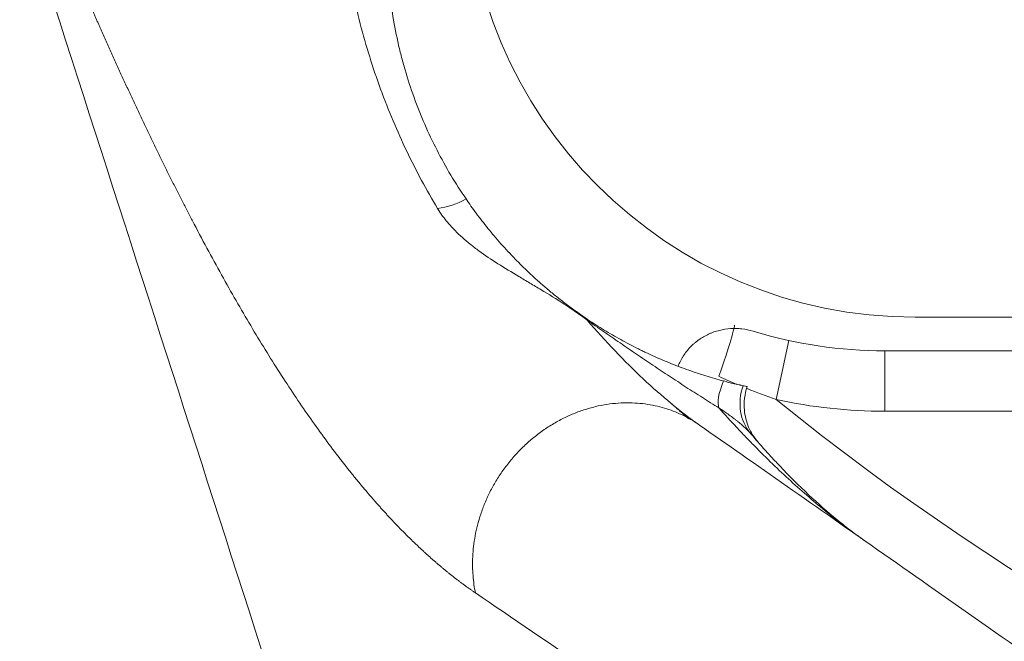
# Model space of a CAD drawing. Header units: millimetres. Extents: x 176 to 9387, y -11044 to -3322.
# Tile 126 of 256: x 6674 to 6706, y -10105 to -10085. Entities that reach past the tile are written whole.
import ezdxf

# ---------------------------------------------------------------- set-up
doc = ezdxf.new("R2010")
doc.units = ezdxf.units.MM
doc.header["$LTSCALE"] = 0.3175
doc.layers.add('1轮廓实线层', color=7, linetype='Continuous', lineweight=18)

msp = doc.modelspace()

# ---------------------------------------------------------------- linework, layer by layer
at = {"layer": '1轮廓实线层'}
for p, q in [((6703.38302, -10094.76134), (6713.60791, -10094.76134)), ((6699.20164, -10095.53354), (6698.77745, -10097.48804)), ((6702.38302, -10095.87479), (6702.38302, -10097.87479)), ((6702.38302, -10095.87479), (6804.38302, -10095.87479)), ((6804.38302, -10097.87479), (6702.38302, -10097.87479))]:
    msp.add_line(p, q, dxfattribs=at)
for centre, radius, start, end in [((6703.38302, -10079.87479), 14.88654, 180, 270), ((6702.38302, -10080.87479), 15, 253.05696, 270), ((6702.38302, -10080.87479), 17, 257.755021, 270), ((6753.38302, -10029.87479), 86.90983, 231.075089, 308.924911)]:
    msp.add_arc(centre, radius, start, end, dxfattribs=at)
for centre, major_axis, ratio, start_param, end_param in [((6687.72115, -10089.47884), (-1.72493, -1.01224), 0.78490079, 1.05303232, 1.56224184), ((6693.64142, -10093.24211), (-1.1479, -1.63778), 0.00252537, 0.1782371, 0.24271465), ((6696.72493, -10096.90558), (-0.66566, -1.88597), 0.04376723, 1.68571353, 3.14159265), ((6698.00686, -10096.15724), (-1.05379, -1.69986), 0.27516424, 5.30813452, 6.08248205), ((6699.44902, -10097.30924), (-1.52127, -1.29836), 0.83687692, 5.33317544, 6.28318531)]:
    msp.add_ellipse(centre, major_axis=major_axis, ratio=ratio, start_param=start_param, end_param=end_param, dxfattribs=at)
for points, knots in [([(6676.37651, -10085.1699), (6676.36104, -10085.13492), (6676.33007, -10085.06493), (6676.28364, -10084.9597), (6676.2372, -10084.85425), (6676.19075, -10084.74855), (6676.14429, -10084.64262), (6676.09783, -10084.53645), (6676.05136, -10084.43005), (6676.00488, -10084.3234), (6675.95839, -10084.21652), (6675.9119, -10084.1094), (6675.86539, -10084.00204), (6675.81888, -10083.89444), (6675.77236, -10083.78661), (6675.72583, -10083.67854), (6675.67929, -10083.57023), (6675.63274, -10083.46168), (6675.58618, -10083.3529), (6675.53961, -10083.24388), (6675.49303, -10083.13462), (6675.44644, -10083.02512), (6675.39984, -10082.91538), (6675.35323, -10082.80541), (6675.30661, -10082.6952), (6675.25997, -10082.58475), (6675.21332, -10082.47407), (6675.16667, -10082.36314), (6675.12, -10082.25198), (6675.07331, -10082.14058), (6675.02662, -10082.02895), (6674.97991, -10081.91707), (6674.93319, -10081.80496), (6674.88645, -10081.69261), (6674.8397, -10081.58002), (6674.79294, -10081.4672), (6674.74616, -10081.35414), (6674.69937, -10081.24084), (6674.65257, -10081.1273), (6674.60575, -10081.01352), (6674.55891, -10080.89951), (6674.51206, -10080.78526), (6674.4652, -10080.67077), (6674.41832, -10080.55604), (6674.37142, -10080.44108), (6674.32451, -10080.32588), (6674.27758, -10080.21044), (6674.21741, -10080.06217), (6674.14401, -10079.88087), (6674.0574, -10079.66629), (6673.9708, -10079.45105), (6673.8842, -10079.23515), (6673.79759, -10079.01863), (6673.73988, -10078.8738), (6673.71102, -10078.80136)], [0, 0, 0, 0, 0.01722327, 0.03445643, 0.05169954, 0.06895267, 0.08621586, 0.10348917, 0.12077268, 0.13806643, 0.15537048, 0.17268489, 0.19000972, 0.20734503, 0.22469088, 0.24204733, 0.25941442, 0.27679223, 0.2941808, 0.31158021, 0.32899049, 0.34641172, 0.36384395, 0.38128724, 0.39874164, 0.41620721, 0.43368402, 0.45117211, 0.46867154, 0.48618238, 0.50370468, 0.52123848, 0.53878387, 0.55634088, 0.57390957, 0.59149001, 0.60908225, 0.62668634, 0.64430234, 0.66193031, 0.67957031, 0.69722238, 0.71488659, 0.73256299, 0.75025164, 0.7679526, 0.78566591, 0.80339163, 0.83611078, 0.86884902, 0.9016067, 0.93438419, 0.96718184, 1, 1, 1, 1]), ([(6687.55779, -10091.15627), (6687.37554, -10090.85427), (6687.19893, -10090.54505), (6686.85789, -10089.9127), (6686.69347, -10089.58956), (6686.37781, -10088.93005), (6686.22656, -10088.59369), (6685.9383, -10087.90875), (6685.80129, -10087.56018), (6685.54254, -10086.85228), (6685.42121, -10086.49404), (6685.19531, -10085.7712), (6685.09074, -10085.40657), (6684.89879, -10084.6736), (6684.81141, -10084.30526), (6684.6539, -10083.56835), (6684.58378, -10083.19978), (6684.52204, -10082.83333)], [0, 0, 0, 0, 0.125, 0.125, 0.25, 0.25, 0.375, 0.375, 0.5, 0.5, 0.625, 0.625, 0.75, 0.75, 0.875, 0.875, 1, 1, 1, 1]), ([(6685.94547, -10083.74214), (6685.97405, -10084.05441), (6686.01273, -10084.36878), (6686.11073, -10084.99796), (6686.17005, -10085.31277), (6686.27448, -10085.78308), (6686.31186, -10085.93953), (6686.37177, -10086.17351), (6686.413, -10086.32929), (6686.4567, -10086.48428), (6686.56901, -10086.87064), (6686.66863, -10087.17623), (6686.88653, -10087.77857), (6687.0048, -10088.07534), (6687.259, -10088.65868), (6687.39493, -10088.94527), (6687.68345, -10089.50719), (6687.83604, -10089.78254), (6688.15692, -10090.32116), (6688.32521, -10090.58444), (6688.50087, -10090.84134)], [0, 0, 0, 0, 0.125, 0.125, 0.25, 0.25, 0.3125, 0.3125, 0.34375, 0.375, 0.375, 0.5, 0.5, 0.625, 0.625, 0.75, 0.75, 0.875, 0.875, 1, 1, 1, 1]), ([(6688.81347, -10103.89417), (6688.79953, -10103.88467), (6688.77164, -10103.86565), (6688.72982, -10103.83683), (6688.688, -10103.80777), (6688.64617, -10103.77847), (6688.60435, -10103.74892), (6688.56253, -10103.71913), (6688.52071, -10103.68909), (6688.47888, -10103.65881), (6688.43706, -10103.62828), (6688.39524, -10103.5975), (6688.35341, -10103.56648), (6688.31159, -10103.53522), (6688.26976, -10103.50371), (6688.22793, -10103.47195), (6688.18611, -10103.43995), (6688.14428, -10103.4077), (6688.10245, -10103.37521), (6688.06062, -10103.34247), (6688.01879, -10103.30949), (6687.97696, -10103.27626), (6687.93512, -10103.24279), (6687.89329, -10103.20907), (6687.85145, -10103.17511), (6687.80961, -10103.1409), (6687.76778, -10103.10645), (6687.72593, -10103.07175), (6687.68409, -10103.0368), (6687.64225, -10103.00161), (6687.6004, -10102.96618), (6687.55855, -10102.9305), (6687.5167, -10102.89457), (6687.47485, -10102.8584), (6687.433, -10102.82198), (6687.39114, -10102.78532), (6687.34928, -10102.74841), (6687.30742, -10102.71126), (6687.26556, -10102.67386), (6687.22369, -10102.63622), (6687.18182, -10102.59833), (6687.13995, -10102.5602), (6687.09808, -10102.52182), (6687.0562, -10102.48319), (6687.01432, -10102.44432), (6686.97244, -10102.40521), (6686.93056, -10102.36585), (6686.88867, -10102.32624), (6686.84678, -10102.28639), (6686.80488, -10102.2463), (6686.76298, -10102.20596), (6686.72108, -10102.16537), (6686.67918, -10102.12454), (6686.63727, -10102.08346), (6686.59536, -10102.04214), (6686.55344, -10102.00057), (6686.51152, -10101.95876), (6686.4696, -10101.9167), (6686.42767, -10101.87439), (6686.38574, -10101.83185), (6686.34381, -10101.78905), (6686.30187, -10101.74601), (6686.25992, -10101.70273), (6686.21798, -10101.6592), (6686.17602, -10101.61542), (6686.13407, -10101.5714), (6686.09211, -10101.52713), (6686.05014, -10101.48262), (6686.00817, -10101.43787), (6685.9662, -10101.39286), (6685.92422, -10101.34762), (6685.88223, -10101.30212), (6685.84024, -10101.25639), (6685.79825, -10101.2104), (6685.75625, -10101.16417), (6685.71425, -10101.1177), (6685.67224, -10101.07098), (6685.63022, -10101.02402), (6685.5882, -10100.97681), (6685.54618, -10100.92935), (6685.50415, -10100.88165), (6685.46211, -10100.83371), (6685.42007, -10100.78552), (6685.37802, -10100.73708), (6685.33596, -10100.6884), (6685.2939, -10100.63947), (6685.25184, -10100.5903), (6685.20977, -10100.54088), (6685.16769, -10100.49122), (6685.12561, -10100.44131), (6685.08352, -10100.39116), (6685.04142, -10100.34076), (6684.99932, -10100.29012), (6684.95721, -10100.23923), (6684.91509, -10100.18809), (6684.87297, -10100.13671), (6684.83084, -10100.08509), (6684.78871, -10100.03322), (6684.74656, -10099.9811), (6684.70441, -10099.92874), (6684.66226, -10099.87613), (6684.62009, -10099.82328), (6684.57792, -10099.77018), (6684.53575, -10099.71684), (6684.49356, -10099.66325), (6684.45137, -10099.60942), (6684.40917, -10099.55534), (6684.36696, -10099.50102), (6684.01387, -10099.0446), (6683.35106, -10098.14302), (6682.3848, -10096.70607), (6681.41976, -10095.15051), (6680.45433, -10093.47644), (6679.78419, -10092.23481), (6679.40433, -10091.50746), (6679.31503, -10091.33551), (6679.22575, -10091.16269), (6679.13651, -10090.98899), (6679.0473, -10090.81441), (6678.95812, -10090.63896), (6678.86897, -10090.46264), (6678.77984, -10090.28544), (6678.69073, -10090.10736), (6678.60164, -10089.9284), (6678.51258, -10089.74857), (6678.42353, -10089.56787), (6678.3345, -10089.38629), (6678.24548, -10089.20383), (6678.15648, -10089.0205), (6678.06749, -10088.83629), (6677.9785, -10088.6512), (6677.88953, -10088.46524), (6677.80056, -10088.27841), (6677.71159, -10088.0907), (6677.62263, -10087.90211), (6677.53367, -10087.71265), (6677.4447, -10087.52231), (6677.35574, -10087.33109), (6677.26677, -10087.139), (6677.17779, -10086.94604), (6677.08881, -10086.7522), (6676.99982, -10086.55748), (6676.91081, -10086.36188), (6676.8218, -10086.16542), (6676.73277, -10085.96807), (6676.64372, -10085.76985), (6676.55466, -10085.57074), (6676.46557, -10085.37081), (6676.40621, -10085.23689), (6676.37651, -10085.1699)], [0, 0, 0, 0, 0.00313128, 0.00626364, 0.00939709, 0.01253164, 0.0156673, 0.01880409, 0.02194201, 0.0250811, 0.02822134, 0.03136277, 0.03450539, 0.03764922, 0.04079426, 0.04394053, 0.04708805, 0.05023683, 0.05338687, 0.0565382, 0.05969083, 0.06284476, 0.06600002, 0.0691566, 0.07231454, 0.07547384, 0.07863451, 0.08179657, 0.08496002, 0.08812489, 0.09129118, 0.09445891, 0.09762809, 0.10079873, 0.10397084, 0.10714445, 0.11031955, 0.11349617, 0.11667432, 0.119854, 0.12303524, 0.12621804, 0.12940241, 0.13258838, 0.13577595, 0.13896513, 0.14215594, 0.14534839, 0.14854249, 0.15173826, 0.1549357, 0.15813484, 0.16133567, 0.16453822, 0.1677425, 0.17094852, 0.17415629, 0.17736582, 0.18057713, 0.18379023, 0.18700513, 0.19022185, 0.19344039, 0.19666077, 0.199883, 0.20310709, 0.20633305, 0.20956091, 0.21279066, 0.21602233, 0.21925592, 0.22249144, 0.22572892, 0.22896835, 0.23220976, 0.23545315, 0.23869854, 0.24194593, 0.24519535, 0.2484468, 0.25170029, 0.25495584, 0.25821346, 0.26147316, 0.26473495, 0.26799885, 0.27126486, 0.274533, 0.27780328, 0.28107571, 0.2843503, 0.28762707, 0.29090603, 0.29418718, 0.29747055, 0.30075614, 0.30404396, 0.30733402, 0.31062635, 0.31392094, 0.31721781, 0.32051698, 0.32381844, 0.32712223, 0.33042833, 0.33373678, 0.33704758, 0.34036073, 0.34367626, 0.42024288, 0.4975309, 0.57567919, 0.65482386, 0.73509755, 0.74256164, 0.75003077, 0.75750504, 0.76498455, 0.7724694, 0.7799597, 0.78745554, 0.79495703, 0.80246427, 0.80997736, 0.8174964, 0.8250215, 0.83255275, 0.84009025, 0.84763411, 0.85518443, 0.86274131, 0.87030484, 0.87787513, 0.88545228, 0.89303639, 0.90062755, 0.90822587, 0.91583145, 0.92344438, 0.93106477, 0.93869271, 0.94632831, 0.95397165, 0.96162285, 0.96928199, 0.97694918, 0.98462451, 0.99230809, 1, 1, 1, 1]), ([(6688.50087, -10090.84134), (6688.60637, -10090.99563), (6688.71977, -10091.15526), (6688.96205, -10091.48149), (6689.09092, -10091.64806), (6689.3635, -10091.98456), (6689.5072, -10092.15449), (6689.80887, -10092.49482), (6689.96683, -10092.66522), (6690.17319, -10092.87732), (6690.21491, -10092.9197), (6690.29926, -10093.00436), (6690.3419, -10093.04665), (6690.47096, -10093.17311), (6690.55855, -10093.2569), (6690.73697, -10093.42344), (6690.82779, -10093.50618), (6691.01299, -10093.67071), (6691.10735, -10093.7525), (6691.30029, -10093.91547), (6691.39883, -10093.99663), (6691.55092, -10094.11856), (6691.60233, -10094.15924), (6691.70697, -10094.2409), (6691.76019, -10094.28188), (6691.84186, -10094.34386), (6691.86939, -10094.36461), (6691.92518, -10094.40635), (6691.95348, -10094.42737), (6692.03943, -10094.49073), (6692.09763, -10094.53301), (6692.21646, -10094.618), (6692.2771, -10094.66072), (6692.37041, -10094.72538), (6692.40198, -10094.74708), (6692.465, -10094.79005), (6692.49656, -10094.81138), (6692.52816, -10094.83258)], [0, 0, 0, 0, 0.125, 0.125, 0.25, 0.25, 0.375, 0.375, 0.5, 0.5, 0.53125, 0.53125, 0.5625, 0.5625, 0.625, 0.625, 0.6875, 0.6875, 0.75, 0.75, 0.8125, 0.8125, 0.84375, 0.84375, 0.875, 0.875, 0.890625, 0.890625, 0.90625, 0.90625, 0.9375, 0.9375, 0.96875, 0.96875, 0.984375, 0.984375, 1, 1, 1, 1]), ([(6692.51225, -10094.85432), (6692.38594, -10094.7597), (6692.25915, -10094.66858), (6692.00503, -10094.49211), (6691.8777, -10094.40676), (6691.49579, -10094.15782), (6691.24125, -10094.00134), (6690.8637, -10093.77486), (6690.73857, -10093.70074), (6690.55252, -10093.59084), (6690.49069, -10093.55438), (6690.36818, -10093.48205), (6690.30747, -10093.44617), (6690.00681, -10093.26783), (6689.77563, -10093.12855), (6689.33522, -10092.84878), (6689.12598, -10092.70831), (6688.87956, -10092.5279), (6688.83098, -10092.49154), (6688.73571, -10092.41854), (6688.68901, -10092.38188), (6688.5517, -10092.27132), (6688.46387, -10092.19684), (6688.29569, -10092.04582), (6688.21533, -10091.96928), (6688.06219, -10091.81373), (6687.98941, -10091.73472), (6687.88611, -10091.61408), (6687.85266, -10091.57352), (6687.78776, -10091.49165), (6687.75636, -10091.4504), (6687.66549, -10091.32583), (6687.60931, -10091.24165), (6687.55779, -10091.15627)], [0, 0, 0, 0, 0.0625, 0.0625, 0.125, 0.125, 0.25, 0.25, 0.3125, 0.3125, 0.34375, 0.34375, 0.375, 0.375, 0.5, 0.5, 0.625, 0.625, 0.65625, 0.65625, 0.6875, 0.6875, 0.75, 0.75, 0.8125, 0.8125, 0.875, 0.875, 0.90625, 0.90625, 0.9375, 0.9375, 1, 1, 1, 1]), ([(6696.23838, -10098.33367), (6695.92586, -10098.11484), (6695.6135, -10097.87685), (6694.98972, -10097.3647), (6694.67832, -10097.09056), (6693.74613, -10096.21684), (6693.12738, -10095.56603), (6692.51228, -10094.85435)], [0, 0, 0, 0, 0.25, 0.25, 0.5, 0.5, 1, 1, 1, 1]), ([(6696.88097, -10097.76517), (6696.69856, -10097.65274), (6696.51628, -10097.53864), (6696.15187, -10097.30768), (6695.96975, -10097.19083), (6695.60561, -10096.95486), (6695.42358, -10096.83573), (6695.05959, -10096.59553), (6694.87762, -10096.47447), (6694.51371, -10096.23067), (6694.14982, -10095.98519), (6693.60403, -10095.61251), (6693.05825, -10095.23574), (6692.69438, -10094.98198), (6692.51244, -10094.85446)], [0, 0, 0, 0, 0.125, 0.125, 0.25, 0.25, 0.375, 0.375, 0.5, 0.5, 0.625, 0.75, 0.875, 1, 1, 1, 1]), ([(6692.52816, -10094.83258), (6692.62046, -10094.89448), (6692.71234, -10094.95461), (6692.89568, -10095.07181), (6693.07862, -10095.18595), (6693.26153, -10095.29471), (6693.4447, -10095.40103), (6693.53642, -10095.45297), (6693.72032, -10095.55458), (6693.8125, -10095.60425), (6693.99743, -10095.70144), (6694.09018, -10095.74895), (6694.22981, -10095.81866), (6694.27643, -10095.84163), (6694.36986, -10095.88706), (6694.41667, -10095.90953), (6694.55715, -10095.97605), (6694.65093, -10096.01927), (6694.93271, -10096.14564), (6695.12115, -10096.22551), (6695.4994, -10096.37687), (6695.6892, -10096.44835), (6696.07006, -10096.58311), (6696.26111, -10096.64638), (6696.64418, -10096.7648), (6696.83619, -10096.81996), (6697.02838, -10096.87106)], [0, 0, 0, 0, 0.0625, 0.0625, 0.125, 0.1875, 0.1875, 0.25, 0.25, 0.3125, 0.3125, 0.375, 0.375, 0.40625, 0.40625, 0.4375, 0.4375, 0.5, 0.5, 0.625, 0.625, 0.75, 0.75, 0.875, 0.875, 1, 1, 1, 1]), ([(6695.52521, -10096.38529), (6695.54838, -10096.32724), (6695.57433, -10096.27028), (6695.61749, -10096.18649), (6695.63259, -10096.15884), (6695.66422, -10096.10409), (6695.68076, -10096.077), (6695.76619, -10095.94439), (6695.84376, -10095.84622), (6695.97356, -10095.71046), (6696.01908, -10095.66714), (6696.09081, -10095.60512), (6696.11531, -10095.58494), (6696.16495, -10095.54599), (6696.19015, -10095.52716), (6696.31802, -10095.43623), (6696.42625, -10095.37361), (6696.56889, -10095.30787), (6696.59779, -10095.29535), (6696.65634, -10095.2716), (6696.68602, -10095.26035), (6696.77531, -10095.22888), (6696.83543, -10095.21078), (6697.01747, -10095.16489), (6697.14109, -10095.14541), (6697.29847, -10095.13517), (6697.33017, -10095.13383), (6697.39336, -10095.1326), (6697.42486, -10095.13271), (6697.51908, -10095.13516), (6697.58152, -10095.13962), (6697.76777, -10095.16131), (6697.89048, -10095.18679), (6698.01171, -10095.22372)], [0, 0, 0, 0, 0.0625, 0.0625, 0.09375, 0.09375, 0.125, 0.125, 0.25, 0.25, 0.3125, 0.3125, 0.34375, 0.34375, 0.375, 0.375, 0.5, 0.5, 0.53125, 0.53125, 0.5625, 0.5625, 0.625, 0.625, 0.75, 0.75, 0.78125, 0.78125, 0.8125, 0.8125, 0.875, 0.875, 1, 1, 1, 1]), ([(6697.02838, -10096.87106), (6697.09117, -10096.88776), (6697.1528, -10096.90371), (6697.27328, -10096.93411), (6697.33214, -10096.94856), (6697.41756, -10096.96902), (6697.44547, -10096.97562), (6697.49958, -10096.98825), (6697.52583, -10096.9943), (6697.56353, -10097.00289), (6697.57581, -10097.00567), (6697.59968, -10097.01104), (6697.61129, -10097.01364), (6697.64451, -10097.02104), (6697.66447, -10097.02543), (6697.68029, -10097.02889)], [0, 0, 0, 0, 0.25, 0.25, 0.5, 0.5, 0.625, 0.625, 0.75, 0.75, 0.8125, 0.8125, 0.875, 0.875, 1, 1, 1, 1]), ([(6697.68029, -10097.02889), (6697.70774, -10097.03489), (6697.73337, -10097.04041), (6697.77938, -10097.05021), (6697.79976, -10097.0545), (6697.81626, -10097.05795)], [0, 0, 0, 0, 0.5, 0.5, 1, 1, 1, 1]), ([(6697.81677, -10097.05807), (6697.7344, -10097.31135), (6697.70238, -10097.57852), (6697.7425, -10098.03299), (6697.7903, -10098.22293), (6697.94056, -10098.57784), (6698.04301, -10098.74282), (6698.16945, -10098.88734)], [0, 0, 0, 0, 0.40067644, 0.40067644, 0.70033822, 0.70033822, 1, 1, 1, 1]), ([(6698.77745, -10097.48804), (6698.45344, -10097.37533), (6698.13373, -10097.25463), (6697.81213, -10097.12382), (6697.80617, -10097.12139), (6697.80022, -10097.11896)], [0, 0, 0, 0, 0.981473, 0.981473, 1, 1, 1, 1]), ([(6697.81856, -10097.05843), (6697.81959, -10097.05864), (6697.82124, -10097.05899), (6697.82264, -10097.05928), (6697.82243, -10097.05923), (6697.82064, -10097.05886), (6697.81802, -10097.05832), (6697.81856, -10097.05843)], [0, 0, 0, 0, 0.25, 0.25, 0.5, 0.5, 1, 1, 1, 1]), ([(6688.8131, -10103.89429), (6688.77629, -10103.71412), (6688.74841, -10103.52314), (6688.71635, -10103.12058), (6688.71218, -10102.90899), (6688.73371, -10102.46819), (6688.75943, -10102.23896), (6688.84649, -10101.76828), (6688.90785, -10101.52683), (6689.02988, -10101.1615), (6689.07553, -10101.03922), (6689.17711, -10100.79489), (6689.23304, -10100.67283), (6689.35528, -10100.4303), (6689.4216, -10100.30982), (6689.56454, -10100.07187), (6689.64115, -10099.95441), (6689.80433, -10099.72397), (6689.89089, -10099.611), (6690.07338, -10099.39101), (6690.16931, -10099.28399), (6690.36971, -10099.07732), (6690.47417, -10098.97767), (6690.69058, -10098.78698), (6690.80252, -10098.69595), (6691.03265, -10098.52361), (6691.15084, -10098.4423), (6691.39207, -10098.29027), (6691.51512, -10098.21955), (6691.7646, -10098.08932), (6691.89103, -10098.02981), (6692.14579, -10097.92235), (6692.27411, -10097.8744), (6692.53116, -10097.79014), (6692.65989, -10097.75383), (6692.91636, -10097.69267), (6693.04409, -10097.66783), (6693.29729, -10097.62921), (6693.42274, -10097.61543), (6693.67026, -10097.59833), (6693.79231, -10097.59502), (6694.15192, -10097.59966), (6694.38283, -10097.62223), (6694.82156, -10097.69917), (6695.02938, -10097.7535), (6695.41922, -10097.88624), (6695.60127, -10097.96462), (6695.93916, -10098.13815), (6696.09502, -10098.23329), (6696.23838, -10098.33367)], [0, 0, 0, 0, 0.0625, 0.0625, 0.125, 0.125, 0.1875, 0.1875, 0.25, 0.25, 0.28125, 0.28125, 0.3125, 0.3125, 0.34375, 0.34375, 0.375, 0.375, 0.40625, 0.40625, 0.4375, 0.4375, 0.46875, 0.46875, 0.5, 0.5, 0.53125, 0.53125, 0.5625, 0.5625, 0.59375, 0.59375, 0.625, 0.625, 0.65625, 0.65625, 0.6875, 0.6875, 0.71875, 0.71875, 0.75, 0.75, 0.8125, 0.8125, 0.875, 0.875, 0.9375, 0.9375, 1, 1, 1, 1]), ([(6697.92775, -10098.60761), (6697.88826, -10098.56133), (6697.83382, -10098.50462), (6697.75457, -10098.43039), (6697.74549, -10098.42197), (6697.727, -10098.40502), (6697.69871, -10098.37934), (6697.66882, -10098.35299), (6697.60702, -10098.29951), (6697.56313, -10098.26282), (6697.49363, -10098.20657), (6697.46984, -10098.18762), (6697.4211, -10098.14937), (6697.39609, -10098.13002), (6697.31986, -10098.07191), (6697.26731, -10098.03295), (6697.1603, -10097.95563), (6697.10572, -10097.91719), (6696.99471, -10097.8408), (6696.93826, -10097.80285), (6696.88097, -10097.76517)], [0, 0, 0, 0, 0.25, 0.25, 0.28125, 0.28125, 0.3125, 0.375, 0.375, 0.5, 0.5, 0.5625, 0.5625, 0.625, 0.625, 0.75, 0.75, 0.875, 0.875, 1, 1, 1, 1]), ([(6696.88097, -10097.76517), (6697.07578, -10097.98345), (6697.36922, -10098.3049), (6697.66463, -10098.61723), (6697.86204, -10098.8234), (6697.96098, -10098.92547), (6698.45657, -10099.43033), (6698.85605, -10099.81684), (6699.46059, -10100.36966), (6699.66302, -10100.54946), (6700.06969, -10100.8998), (6700.27387, -10101.0703), (6700.68407, -10101.40178), (6700.89009, -10101.56278), (6701.20045, -10101.79688), (6701.35596, -10101.9121), (6701.53801, -10102.04328), (6701.61617, -10102.0988), (6701.6683, -10102.13565), (6701.69439, -10102.15401), (6701.72044, -10102.17225)], [0, 0, 0, 0, 0.125, 0.1875, 0.1875, 0.25, 0.25, 0.5, 0.5, 0.625, 0.625, 0.75, 0.75, 0.875, 0.875, 0.9375, 0.96875, 0.984375, 0.984375, 1, 1, 1, 1]), ([(6861.85721, -10214.30123), (6857.76893, -10211.43858), (6853.68991, -10208.58242), (6845.55659, -10202.8874), (6841.50234, -10200.04859), (6833.42566, -10194.39324), (6829.40326, -10191.57672), (6821.39805, -10185.97142), (6817.41526, -10183.18264), (6809.49813, -10177.639), (6805.56375, -10174.88412), (6797.75361, -10169.4154), (6793.87777, -10166.70151), (6786.19648, -10161.32301), (6782.39097, -10158.65836), (6774.86418, -10153.38804), (6771.14287, -10150.78236), (6763.80099, -10145.64152), (6760.18045, -10143.10639), (6754.84011, -10139.36704), (6753.07513, -10138.13119), (6749.5783, -10135.68268), (6747.84642, -10134.47001), (6744.41899, -10132.0701), (6742.72345, -10130.88287), (6739.37213, -10128.53625), (6737.71637, -10127.37687), (6734.44859, -10125.08875), (6732.83652, -10123.95996), (6729.66038, -10121.736), (6728.09632, -10120.64084), (6725.02083, -10118.48736), (6723.50944, -10117.42907), (6720.54457, -10115.35305), (6719.09105, -10114.33528), (6716.24764, -10112.34431), (6714.85772, -10111.37107), (6712.14768, -10109.47348), (6710.82757, -10108.54913), (6708.26385, -10106.75399), (6707.02027, -10105.88323), (6704.61682, -10104.20032), (6703.45698, -10103.38819), (6701.22871, -10101.82794), (6700.16029, -10101.07982), (6698.12273, -10099.65311), (6697.1536, -10098.97451), (6696.23838, -10098.33367)], [0, 0, 0, 0, 0.0625, 0.0625, 0.125, 0.125, 0.1875, 0.1875, 0.25, 0.25, 0.3125, 0.3125, 0.375, 0.375, 0.4375, 0.4375, 0.5, 0.5, 0.5625, 0.5625, 0.59375, 0.59375, 0.625, 0.625, 0.65625, 0.65625, 0.6875, 0.6875, 0.71875, 0.71875, 0.75, 0.75, 0.78125, 0.78125, 0.8125, 0.8125, 0.84375, 0.84375, 0.875, 0.875, 0.90625, 0.90625, 0.9375, 0.9375, 0.96875, 0.96875, 1, 1, 1, 1]), ([(6697.92775, -10098.60761), (6698.08924, -10098.79682), (6698.33133, -10099.07353), (6698.5731, -10099.33936), (6698.7342, -10099.51415), (6698.81471, -10099.60032), (6699.2165, -10100.02453), (6699.53593, -10100.34297), (6700.16984, -10100.93773), (6700.48431, -10101.21404), (6700.95149, -10101.59695), (6701.10645, -10101.71933), (6701.33766, -10101.89505), (6701.45296, -10101.98095), (6701.58691, -10102.07775), (6701.64419, -10102.1185), (6701.68235, -10102.14551), (6701.70142, -10102.15893), (6701.72043, -10102.17224)], [0, 0, 0, 0, 0.125, 0.1875, 0.1875, 0.25, 0.25, 0.5, 0.5, 0.75, 0.75, 0.875, 0.875, 0.9375, 0.96875, 0.984375, 0.984375, 1, 1, 1, 1]), ([(6858.07213, -10218.69182), (6854.88288, -10216.53236), (6851.77908, -10214.43107), (6845.74386, -10210.34486), (6842.81243, -10208.35994), (6837.12234, -10204.50645), (6834.36368, -10202.63788), (6830.35488, -10199.9223), (6829.04015, -10199.03165), (6827.10023, -10197.71749), (6826.13832, -10197.06587), (6825.03014, -10196.31518), (6824.47956, -10195.94223), (6824.20515, -10195.75635), (6824.06817, -10195.66355), (6823.99973, -10195.6172), (6823.96552, -10195.59403), (6823.94842, -10195.58244), (6823.93987, -10195.57665), (6823.9356, -10195.57376), (6823.93346, -10195.57231), (6823.93255, -10195.57169), (6823.93194, -10195.57128), (6823.93167, -10195.5711), (6821.06967, -10193.63246), (6818.26928, -10191.73559), (6812.79176, -10188.02492), (6810.11462, -10186.21112), (6804.88366, -10182.66659), (6802.32984, -10180.93585), (6798.59135, -10178.40205), (6797.36056, -10177.56783), (6795.53735, -10176.33208), (6794.6315, -10175.7181), (6793.58471, -10175.0086), (6793.06383, -10174.65555), (6792.80401, -10174.47945), (6792.67426, -10174.39151), (6792.60942, -10174.34757), (6792.57701, -10174.3256), (6792.56081, -10174.31462), (6792.55271, -10174.30913), (6792.54866, -10174.30639), (6792.54692, -10174.30521), (6792.54577, -10174.30443), (6792.54522, -10174.30405), (6790.06507, -10172.62308), (6785.20434, -10169.32865), (6780.54133, -10166.16757), (6775.97744, -10163.07316), (6773.74506, -10161.5593), (6770.47059, -10159.33852), (6768.85187, -10158.24063), (6766.99571, -10156.98163), (6766.0757, -10156.35761), (6765.61771, -10156.04696), (6765.38922, -10155.89198), (6765.2751, -10155.81457), (6765.22622, -10155.78142), (6765.19364, -10155.75932), (6765.17738, -10155.74829), (6760.98446, -10152.9043), (6756.97595, -10150.18534), (6751.21638, -10146.27785), (6749.33872, -10145.00385), (6746.58548, -10143.13558), (6745.22468, -10142.21213), (6743.66475, -10141.15347), (6742.89169, -10140.62882), (6742.50689, -10140.36766), (6742.31492, -10140.23737), (6742.21904, -10140.1723), (6742.17113, -10140.13978), (6742.14718, -10140.12353), (6742.13521, -10140.1154), (6742.13008, -10140.11192), (6742.12666, -10140.1096), (6742.12491, -10140.10841), (6738.69859, -10137.78299), (6735.42222, -10135.55884), (6730.72974, -10132.37283), (6729.20259, -10131.33586), (6726.96726, -10129.81796), (6725.86345, -10129.0684), (6724.59987, -10128.21034), (6723.97413, -10127.78542), (6723.66277, -10127.57398), (6723.50747, -10127.46852), (6723.42991, -10127.41586), (6723.39116, -10127.38954), (6723.37178, -10127.37639), (6723.3621, -10127.36981), (6723.35726, -10127.36652), (6723.35518, -10127.36511), (6723.3538, -10127.36417), (6723.35308, -10127.36369), (6720.62026, -10125.50793), (6718.01694, -10123.74012), (6714.30609, -10121.21965), (6713.1015, -10120.40137), (6711.34318, -10119.20676), (6710.47616, -10118.61765), (6709.48583, -10117.94472), (6708.99597, -10117.61185), (6708.75236, -10117.44631), (6708.63088, -10117.36376), (6708.57023, -10117.32254), (6708.53992, -10117.30195), (6708.52477, -10117.29166), (6708.5172, -10117.28651), (6708.51341, -10117.28394), (6708.51152, -10117.28265), (6708.51071, -10117.2821), (6708.51017, -10117.28173), (6708.50988, -10117.28154), (6706.43207, -10115.86958), (6702.49442, -10113.19411), (6697.24215, -10109.62518), (6694.1776, -10107.54207), (6691.33177, -10105.60705), (6690.01831, -10104.71359), (6688.81347, -10103.89417)], [0, 0, 0, 0, 0.03125, 0.03125, 0.0625, 0.0625, 0.09375, 0.09375, 0.109375, 0.109375, 0.1171875, 0.12109375, 0.12304687, 0.12402344, 0.12451172, 0.12475586, 0.12487793, 0.12493896, 0.12496948, 0.12498474, 0.12499237, 0.12499619, 0.12499619, 0.125, 0.125, 0.15625, 0.15625, 0.1875, 0.1875, 0.21875, 0.21875, 0.234375, 0.234375, 0.2421875, 0.24609375, 0.24804687, 0.24902344, 0.24951172, 0.24975586, 0.24987793, 0.24993896, 0.24996948, 0.24998474, 0.24999237, 0.24999237, 0.25, 0.25, 0.28125, 0.3125, 0.3125, 0.34375, 0.34375, 0.359375, 0.3671875, 0.37109375, 0.37304688, 0.37402344, 0.37451172, 0.37475586, 0.37475586, 0.375, 0.375, 0.4375, 0.4375, 0.46875, 0.46875, 0.484375, 0.4921875, 0.49609375, 0.49804688, 0.49902344, 0.49951172, 0.49975586, 0.49987793, 0.49993896, 0.49996948, 0.49996948, 0.5, 0.5, 0.5625, 0.5625, 0.59375, 0.59375, 0.609375, 0.6171875, 0.62109375, 0.62304688, 0.62402344, 0.62451172, 0.62475586, 0.62487793, 0.62493896, 0.62496948, 0.62498474, 0.62498474, 0.625, 0.625, 0.6875, 0.6875, 0.71875, 0.71875, 0.734375, 0.7421875, 0.74609375, 0.74804688, 0.74902344, 0.74951172, 0.74975586, 0.74987793, 0.74993896, 0.74996948, 0.74998474, 0.74999237, 0.74999237, 0.75, 0.75, 0.8125, 0.875, 0.9375, 0.9375, 1, 1, 1, 1])]:
    msp.add_open_spline(points, degree=3, knots=knots, dxfattribs=at)
for points, degree in [([(6674.64567, -10083.75341), (6724.83221, -10239.8893)], 1), ([(6697.47874, -10096.9846), (6697.27861, -10096.89891), (6697.08013, -10096.81012), (6696.88326, -10096.71827)], 3), ([(6695.87557, -10098.12192), (6695.24292, -10097.56575)], 1)]:
    msp.add_open_spline(points, degree=degree, dxfattribs=at)

doc.saveas('drawing.dxf')
